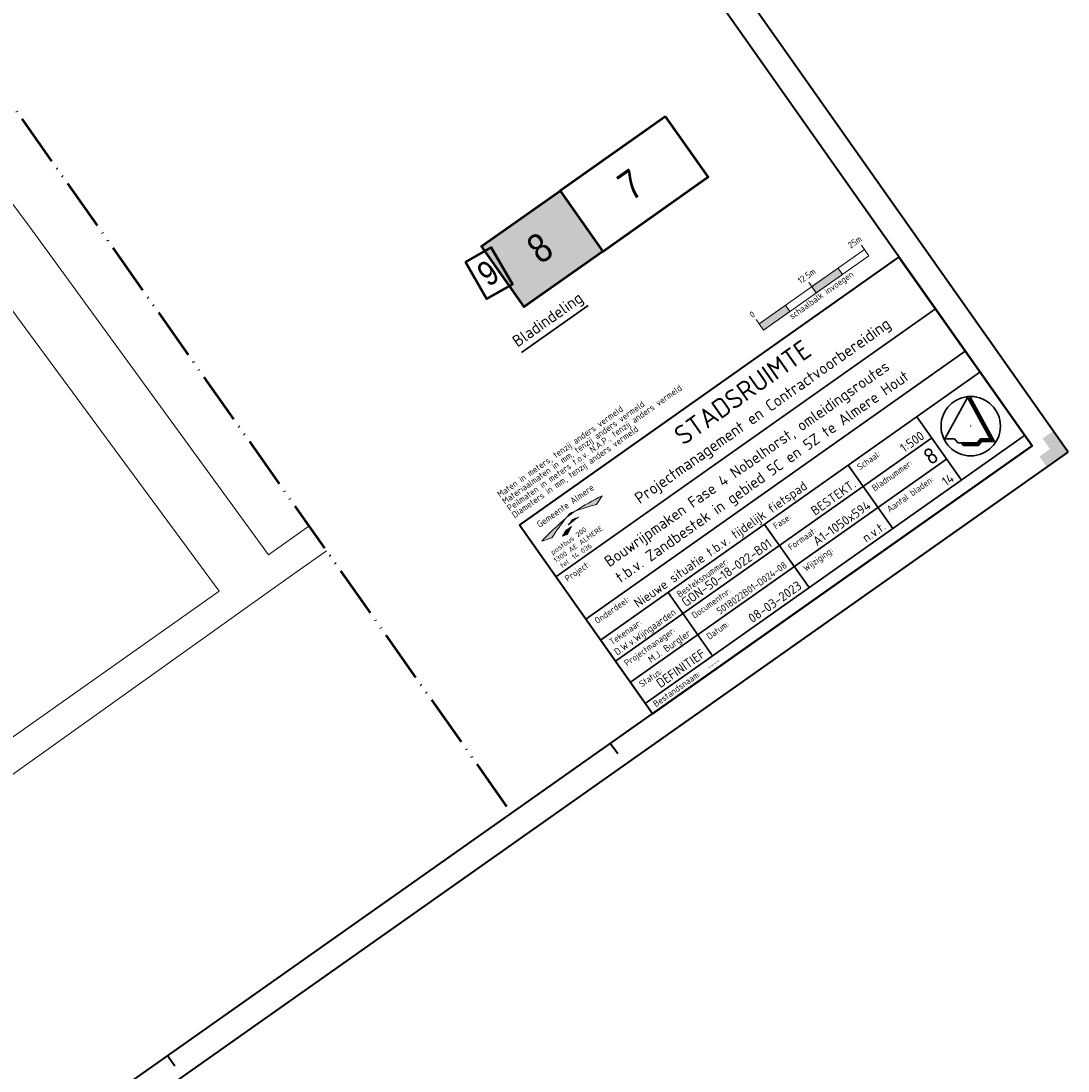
# Model space of a CAD drawing. Header units: metres. Extents: x 148786 to 149386, y 485542 to 486087.
# Tile 11 of 12: x 149183 to 149386, y 485725 to 485928. Entities that reach past the tile are written whole.
import ezdxf
from ezdxf.enums import TextEntityAlignment as Align

# ---------------------------------------------------------------- set-up
doc = ezdxf.new("R2010")
doc.units = ezdxf.units.M
doc.header["$MEASUREMENT"] = 0
doc.linetypes.add('bladgr', pattern=[6.12, 4, -0.66, 0.07, -0.66, 0.07, -0.66])
doc.linetypes.add('DGN Style 2', pattern=[1, 0.6, -0.4])
for name, color, linetype, lineweight in [('B-BH-VW-VERKEERSTEKEN_BORD_A-S', 20, 'Continuous', 13), ('TOP-L-topo objecten vlak', 7, 'Continuous', 0), ('WVB-alg-bladgrens', 2, 'bladgr', 53), ('WVB-alg-noordpijl', 7, 'Continuous', 30), ('WVB-alg-onderhoek', 7, 'Continuous', 30), ('WVB-pen-brm-dik 035', 6, 'Continuous', 40), ('WVB-pen-brm-dik 050', 6, 'Continuous', 53), ('WVB-raster-20%', 254, 'Continuous', 30), ('WVB-tekst-dik 018', 1, 'Continuous', 13), ('WVB-tekst-dik 025', 1, 'Continuous', 30), ('X-WE-AL-TEKENBLAD_TITELBLOK-S', 7, 'Continuous', 13)]:
    doc.layers.add(name, color=color, linetype=linetype, lineweight=lineweight)
doc.layers.add('BWR-alg-raster boundary', color=151, linetype='Continuous', lineweight=13, plot=False)
doc.styles.add('1 1000   0.35', font='WORKING.shx', dxfattribs={"height": 3.5})
doc.styles.add('NLCS-T18', font='txt', dxfattribs={"height": 0.0018})
doc.styles.add('NLCS-T25', font='txt', dxfattribs={"height": 0.0025})
doc.styles.add('Style-NLCS-ISO', font='txt')

# ---------------------------------------------------------------- blocks, each defined once
blk = doc.blocks.new('NPIJL')
at = {"layer": 'WVB-alg-noordpijl'}
for p, q in [((-0.001225, 0.011045), (-0.00998, -0.00495)), ((0.007525, -0.00495), (-0.001225, 0.011045)), ((-0.00009, 0.01105), (-0.00066, 0.01001)), ((-0.000635, 0.00996), (0.00051, 0.00996)), ((-0.00055, 0.01021), (0.000365, 0.01021)), ((-0.000495, 0.00971), (0.000645, 0.00971)), ((-0.00042, 0.010455), (0.00024, 0.010455)), ((-0.00036, 0.00946), (0.00078, 0.00946)), ((-0.000275, 0.01071), (0.000095, 0.01071)), ((-0.00022, 0.00921), (0.000915, 0.009205)), ((0.00921, -0.00595), (-0.00009, 0.01105)), ((-0.000085, 0.00896), (0.001055, 0.00896)), ((0.00005, 0.00871), (0.00119, 0.00871)), ((0.00019, 0.008465), (0.001325, 0.00846)), ((0.000325, 0.00821), (0.001465, 0.008215)), ((0.00046, 0.00796), (0.0016, 0.00796)), ((0.0006, 0.00771), (0.001735, 0.00771)), ((0.000735, 0.00746), (0.001875, 0.00746)), ((0.00087, 0.00721), (0.00201, 0.00721)), ((0.00101, 0.00696), (0.002145, 0.00696)), ((0.001145, 0.00671), (0.002285, 0.00671)), ((0.00128, 0.00646), (0.00242, 0.00646)), ((0.00142, 0.00621), (0.00256, 0.00621)), ((0.001555, 0.00596), (0.0027, 0.00596)), ((0.001695, 0.00571), (0.00283, 0.00571)), ((0.00183, 0.005455), (0.00297, 0.00546)), ((0.00197, 0.00521), (0.00311, 0.00521)), ((0.002105, 0.00496), (0.00324, 0.004965)), ((0.002245, 0.00471), (0.003385, 0.00471)), ((0.00238, 0.004455), (0.003515, 0.004465)), ((0.002515, 0.00421), (0.00365, 0.00421)), ((0.002655, 0.00396), (0.003795, 0.00396)), ((0.00279, 0.00371), (0.003925, 0.00371)), ((0.00293, 0.003465), (0.00406, 0.00346)), ((0.00306, 0.00321), (0.0042, 0.00321)), ((0.0032, 0.00296), (0.004335, 0.00296)), ((0.003335, 0.00271), (0.00447, 0.00271)), ((0.00347, 0.00246), (0.00461, 0.00246)), ((0.00361, 0.00221), (0.00475, 0.00221)), ((0.003745, 0.00196), (0.004885, 0.00196)), ((0.00388, 0.001705), (0.00502, 0.00171)), ((0.00402, 0.00146), (0.00516, 0.00146)), ((0.004155, 0.00121), (0.005295, 0.00121)), ((0.004295, 0.00096), (0.00543, 0.00096)), ((0.00443, 0.00071), (0.00557, 0.00071)), ((0.004565, 0.00046), (0.005705, 0.00046)), ((0.0047, 0.00021), (0.00584, 0.00021)), ((0.00484, -0.00004), (0.00598, -0.00004)), ((0.004975, -0.00029), (0.00612, -0.00029)), ((0.00511, -0.00054), (0.00625, -0.000535)), ((0.005255, -0.00079), (0.006385, -0.00079)), ((0.005385, -0.00104), (0.00653, -0.00104)), ((0.00553, -0.00129), (0.00666, -0.00129)), ((0.00566, -0.00154), (0.006795, -0.00154)), ((0.005795, -0.00179), (0.006935, -0.00179)), ((0.005935, -0.00204), (0.00707, -0.00204)), ((0.00607, -0.00229), (0.007205, -0.00229)), ((0.006205, -0.00254), (0.007345, -0.00254)), ((0.006345, -0.00279), (0.007475, -0.002785)), ((0.00648, -0.003035), (0.00762, -0.00304)), ((0.006615, -0.00329), (0.007755, -0.00329)), ((0.006755, -0.00354), (0.00789, -0.00354)), ((0.00689, -0.003785), (0.00803, -0.00379)), ((0.00703, -0.00404), (0.008165, -0.004035)), ((-0.00998, -0.00495), (-0.00623, -0.00495)), ((-0.00623, -0.00495), (-0.004975, -0.006455)), ((-0.004975, -0.006455), (0.002525, -0.006455)), ((-0.003675, -0.00645), (-0.002845, -0.00745)), ((-0.0036, -0.00654), (0.00375, -0.00654)), ((-0.00339, -0.00679), (0.00354, -0.00679)), ((-0.00318, -0.00704), (0.003325, -0.00704)), ((-0.002975, -0.00729), (0.00313, -0.00729)), ((-0.002845, -0.00745), (0.002985, -0.00745)), ((0.002525, -0.006455), (0.003775, -0.00495)), ((0.00266, -0.00629), (0.003955, -0.00629)), ((0.002865, -0.00604), (0.004165, -0.006035)), ((0.002985, -0.00745), (0.00424, -0.00595)), ((0.003075, -0.00579), (0.00912, -0.00579)), ((0.003285, -0.00554), (0.008985, -0.00554)), ((0.003485, -0.00529), (0.00885, -0.00529)), ((0.0037, -0.00504), (0.00871, -0.00504)), ((0.003775, -0.00495), (0.007525, -0.00495)), ((0.00424, -0.00595), (0.00921, -0.00595)), ((0.007165, -0.00429), (0.0083, -0.00429)), ((0.007295, -0.00454), (0.00844, -0.004535)), ((0.007435, -0.00479), (0.008575, -0.004785))]:
    blk.add_line(p, q, dxfattribs=at)
blk.add_circle((0, 0), 0.0115, dxfattribs=at)
blk = doc.blocks.new('*U16')
at = {"layer": 'WVB-tekst-dik 018', "lineweight": 0}
blk.add_hatch(color=256, dxfattribs=at).paths.add_polyline_path([(-0.42, 0.64, 0.028214), (-3.79, 0.14), (-2.77, -0.17, -0.022049)])
at = {"layer": 'WVB-tekst-dik 018', "lineweight": 0, "extrusion": (0, 0, -1)}
for points in [[(0.65, -0.07, 0.038766), (-0.64, -0.02, -0.013367), (-0.01, 0.14)], [(0.42, 0.64, 0.02506), (-0.72, 0.67, -0.008039), (-0.2, 0.8)], [(-0.72, 0.67, 0.022195), (-2.85, -0.02), (-3.79, 0.37, -0.031561)], [(1.79, -0.65, 0.015018), (1.27, -0.8), (0.5, -0.38), (1.17, -0.38)]]:
    blk.add_hatch(color=256, dxfattribs=at).paths.add_polyline_path(points)
at = {"layer": 'WVB-tekst-dik 018', "lineweight": 0, "flags": 128}
for points in [[(-0.42, 0.64, 0.028214), (-3.79, 0.14), (-2.77, -0.17, -0.022049)], [(-0.65, -0.07, -0.038766), (0.64, -0.02, 0.013367), (0.01, 0.14)], [(-0.42, 0.64, -0.02506), (0.72, 0.67, 0.008039), (0.2, 0.8)], [(0.72, 0.67, -0.022195), (2.85, -0.02), (3.79, 0.37, 0.031561)], [(-1.79, -0.65, -0.015018), (-1.27, -0.8), (-0.5, -0.38), (-1.17, -0.38)]]:
    blk.add_lwpolyline(points, format="xyb", close=True, dxfattribs=at)
at = {"layer": 'WVB-tekst-dik 018', "lineweight": 0, "extrusion": (0, 0, -1)}
blk.add_arc((-2.99, -10.66), 11.21, 71.0275, 74.56, dxfattribs=at)
at = {"layer": 'WVB-tekst-dik 018', "lineweight": 0}
blk.add_arc((3.6, -13.99), 15.17, 102.9565, 105.3929, dxfattribs=at)
blk = doc.blocks.new('ONDERHOEK PMCV')
at = {"layer": 'BWR-alg-raster boundary', "linetype": 'DGN Style 2'}
for p, q in [((-0.04412, 0.11167), (-0.04412, 0.10667)), ((-0.01912, 0.10967), (-0.06912, 0.10967))]:
    blk.add_line(p, q, dxfattribs=at)
at = {"layer": 'BWR-alg-raster boundary', "linetype": 'DGN Style 2', "flags": 128}
blk.add_lwpolyline([(-0.06912, 0.11167), (-0.06912, 0.10667), (-0.01912, 0.10667), (-0.01912, 0.11167)], dxfattribs=at)
for points in [[(-0.05662, 0.10667), (-0.06912, 0.10667), (-0.06912, 0.10967), (-0.05662, 0.10967)], [(-0.04412, 0.10967), (-0.03162, 0.10967), (-0.03162, 0.10667), (-0.04412, 0.10667)]]:
    blk.add_lwpolyline(points, close=True, dxfattribs=at)
at = {"layer": 'BWR-alg-raster boundary'}
blk.add_point((-0.025, 0.02999), dxfattribs=at)
at = {"layer": 'BWR-alg-raster boundary', "linetype": 'DGN Style 2'}
for points in [[(-0.05662, 0.10667), (-0.06912, 0.10667), (-0.05662, 0.10967), (-0.06912, 0.10967)], [(-0.04412, 0.10967), (-0.03162, 0.10967), (-0.04412, 0.10667), (-0.03162, 0.10667)]]:
    blk.add_solid(points, dxfattribs=at)
at = {"layer": 'WVB-alg-onderhoek', "lineweight": 30}
for p, q in [((-0.19, 0.07498), (-0.01, 0.07498)), ((-0.19, 0.05498), (-0.01, 0.05498)), ((-0.19, 0.04499), (-0.01, 0.04499)), ((-0.15801, 0.04499), (-0.15801, 0.015)), ((-0.11226, 0.04499), (-0.11226, 0.015)), ((-0.0725, 0.015), (-0.0725, 0.04499)), ((-0.04, 0.015), (-0.04, 0.04499)), ((-0.19, 0.03499), (-0.04006, 0.03499)), ((-0.19, 0.02499), (-0.04006, 0.02499)), ((-0.19, 0.015), (-0.01, 0.015))]:
    blk.add_line(p, q, dxfattribs=at)
at = {"layer": 'WVB-alg-onderhoek', "lineweight": 40, "flags": 128}
blk.add_lwpolyline([(-0.19, 0.09957), (-0.01, 0.09957), (-0.01, 0.01), (-0.19, 0.01)], close=True, dxfattribs=at)
at = {"layer": 'WVB-tekst-dik 018', "lineweight": 0, "xscale": 0.003859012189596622, "yscale": 0.003859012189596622, "zscale": 0.003859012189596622}
blk.add_blockref('*U16', (-0.17194, 0.0889), dxfattribs=at)
at = {"layer": 'BWR-alg-raster boundary', "linetype": 'DGN Style 2', "style": 'Style-NLCS-ISO'}
blk.add_text('schaalbalk invoegen', height=0.0025, dxfattribs=at).set_placement((-0.04298, 0.10364), align=Align.CENTER)
at = {"layer": 'WVB-tekst-dik 018', "lineweight": 40, "style": 'Style-NLCS-ISO'}
blk.add_text('STADSRUIMTE', height=0.0075, dxfattribs=at).set_placement((-0.08969, 0.09167), align=Align.MIDDLE_CENTER)
at = {"layer": 'WVB-tekst-dik 018', "style": 'Style-NLCS-ISO'}
for s, p in [('postbus 200', (-0.17796, 0.08359)), ('1300 AE ALMERE', (-0.17566, 0.08034)), ('tel. 14 036', (-0.17888, 0.0773))]:
    blk.add_text(s, height=0.0019681, rotation=360, dxfattribs=at).set_placement(p, align=Align.MIDDLE_CENTER)
at = {"layer": 'WVB-tekst-dik 018', "lineweight": 30, "style": 'Style-NLCS-ISO'}
blk.add_text('Projectmanagement en Contractvoorbereiding', height=0.0044985, dxfattribs=at).set_placement((-0.08747, 0.0814), align=Align.MIDDLE_CENTER)
at = {"layer": 'WVB-tekst-dik 018', "style": 'NLCS-T25'}
for s, height, p in [('Project:', 0.002499, (-0.1875, 0.07073)), ('Onderdeel:', 0.002499, (-0.1875, 0.05074)), ('Tekenaar:', 0.002499, (-0.1875, 0.04073)), ('Besteksnummer:', 0.0024991, (-0.1555, 0.04074)), ('Fase:', 0.002499, (-0.10976, 0.04074)), ('Schaal:', 0.002499, (-0.07, 0.04074)), ('Projectmanager:', 0.0024991, (-0.1875, 0.03073)), ('Documentnr:', 0.0024991, (-0.1555, 0.03074)), ('Formaat:', 0.002499, (-0.10976, 0.03074)), ('Bladnummer:', 0.0024991, (-0.07, 0.03074)), ('Status:', 0.002499, (-0.1875, 0.02074)), ('Datum:', 0.002499, (-0.1555, 0.02074)), ('Wijziging:', 0.002499, (-0.10976, 0.02074)), ('Aantal bladen:', 0.0024991, (-0.07, 0.02074)), ('Bestandsnaam: ', 0.0024991, (-0.1875, 0.01133))]:
    blk.add_text(s, height=height, dxfattribs=at).set_placement(p)
at = {"layer": 'WVB-tekst-dik 018', "attachment_point": 7}
for s, insert, char_height, line_spacing_factor, style in [('Maten in meters, tenzij anders vermeld \\PMateriaalmaten in mm, tenzij anders vermeld ^JPeilmaten in meters t.o.v. N.A.P., tenzij anders vermeld \\PDiameters in mm, tenzij anders vermeld ^J', (-0.19, 0.10199), 0.0025, 0.779777, 'Style-NLCS-ISO'), ('----', (-0.16227, 0.01133), 0.001799, 1.8, 'NLCS-T18')]:
    blk.add_mtext(s, dxfattribs=dict(at, insert=insert, char_height=char_height, line_spacing_factor=line_spacing_factor, style=style))
at = {"layer": 'WVB-tekst-dik 025', "style": 'Style-NLCS-ISO', "flags": 2}
blk.add_attdef('NL_META_EIGENAAR', text='', height=0.00253, dxfattribs=at).set_placement((-0.17116, 0.0954), align=Align.MIDDLE_CENTER)
at = {"layer": 'WVB-tekst-dik 025', "style": 'Style-NLCS-ISO', "flags": 12}
for tag, height, p in [('NL_META_OPSTELLER', 0.0027, (-0.16003, 0.03635)), ('NL_META_BEHOORT_BIJ', 0.0036, (-0.11433, 0.03636)), ('NL_META_PROJECTFASE', 0.0036, (-0.07452, 0.03636)), ('NL_META_SCHAAL', 0.0036, (-0.04202, 0.03636)), ('NL_META_BLADNUMMER', 0.0063, (-0.04202, 0.02636)), ('NL_META_AUTORISATOR', 0.0027, (-0.16003, 0.02636)), ('NL_META_ID_NUMMER', 0.0027, (-0.11433, 0.02636)), ('NL_META_DOCUMENTSTATUS', 0.0036, (-0.16003, 0.01636)), ('NL_META_REVISIE', 0.0036, (-0.07452, 0.01637)), ('NL_META_AANTAL_BLADEN', 0.0036, (-0.04202, 0.01637))]:
    blk.add_attdef(tag, text='', height=height, dxfattribs=at).set_placement(p, align=Align.RIGHT)
at = {"layer": 'WVB-tekst-dik 025', "style": 'Style-NLCS-ISO'}
for tag, p in [('NL_META_TEKENBLADFORMAAT', (-0.07452, 0.02636)), ('NL_META_UITGAVE', (-0.11433, 0.01637))]:
    blk.add_attdef(tag, text='', height=0.0036, dxfattribs=at).set_placement(p, align=Align.RIGHT)
at = {"layer": 'WVB-tekst-dik 025', "style": 'Style-NLCS-ISO', "flags": 12}
for tag, height in [('NL_META_TEKENINGOMSCHRIJVING_1', 0.00432), ('NL_META_PROJECTOMSCHRIJVING', 0.0036)]:
    blk.add_attdef(tag, (0, 0), '', height=height, dxfattribs=at)
at = {"layer": 'WVB-tekst-dik 025', "style": 'Style-NLCS-ISO'}
blk.add_attdef('NL_META_TEKENINGOMSCHRIJVING', (0, 0), '', height=0.00432, dxfattribs=at)
at = {"layer": 'X-WE-AL-TEKENBLAD_TITELBLOK-S', "ltscale": 500, "style": 'Style-NLCS-ISO', "flags": 12}
blk.add_attdef('NL_META_PROJECTOMSCHRIJVING', (0, 0), '', height=0.000025, dxfattribs=at)
blk = doc.blocks.new('schaal 1-500')
at = {"layer": 'B-BH-VW-VERKEERSTEKEN_BORD_A-S', "color": 7, "lineweight": 13, "ltscale": 500}
for p, q in [((0, 0), (0, 0.005)), ((0.025, 0), (0.025, 0.005)), ((0.05, 0), (0.05, 0.005)), ((0, 0.003), (0.05, 0.003)), ((0, 0), (0.05, 0)), ((0.0125, 0), (0.0125, 0.003)), ((0.0375, 0), (0.0375, 0.003))]:
    blk.add_line(p, q, dxfattribs=at)
for points in [[(0, 0.003), (0.0125, 0.003), (0, 0), (0.0125, 0)], [(0.025, 0.003), (0.0375, 0.003), (0.025, 0), (0.0375, 0)]]:
    blk.add_solid(points, dxfattribs=at)
at = {"layer": 'B-BH-VW-VERKEERSTEKEN_BORD_A-S', "color": 7, "lineweight": 13, "ltscale": 500, "style": 'Style-NLCS-ISO'}
for s, p in [('0', (-0.00007, 0.00629)), ('12.5m', (0.02576, 0.00629)), ('25m ', (0.04935, 0.00629))]:
    blk.add_text(s, height=0.0025, dxfattribs=at).set_placement(p, align=Align.CENTER)

msp = doc.modelspace()

# ---------------------------------------------------------------- hatches: boundary and pattern name
at = {"layer": 'WVB-alg-onderhoek', "lineweight": 40}
msp.add_hatch(color=256, dxfattribs=at).paths.add_polyline_path([(149381.874, 485841.551), (149380.434, 485843.594), (149382.477, 485845.035), (149381.036, 485847.078), (149383.079, 485848.519), (149385.961, 485844.433)])

# ---------------------------------------------------------------- linework, layer by layer
at = {"layer": 'TOP-L-topo objecten vlak', "color": 7, "linetype": 'Continuous', "lineweight": 0}
msp.add_line((149238.868, 485830.108), (149231.01, 485824.56), dxfattribs=at)
at = {"layer": 'TOP-L-topo objecten vlak', "color": 7, "linetype": 'Continuous', "lineweight": 0, "flags": 128}
for points in [[(149231.01, 485824.56), (149184.86, 485887.98), (149162.75, 485917.52), (149172.418, 485924.341)], [(149071.882, 485756.857), (149025.01, 485821.01), (149152.79, 485910.59), (149221.47, 485817.51), (149100.501, 485732.049)], [(149242.24, 485825.327), (149234.383, 485819.78), (149178.629, 485780.082), (149103.873, 485727.268)]]:
    msp.add_lwpolyline(points, dxfattribs=at)
at = {"layer": 'WVB-alg-bladgrens', "linetype": 'bladgr', "ltscale": 2.5}
msp.add_line((149112.696, 486009.034), (149278.092, 485774.485), dxfattribs=at)
at = {"layer": 'WVB-alg-onderhoek', "lineweight": 40}
for p, q in [((149385.961, 485844.433), (149214.801, 486087.154)), ((148956.908, 485541.878), (149385.961, 485844.433)), ((149298.709, 485785.965), (149297.269, 485788.008)), ((149212.899, 485725.454), (149211.458, 485727.497))]:
    msp.add_line(p, q, dxfattribs=at)
at = {"layer": 'WVB-alg-onderhoek', "lineweight": 40, "flags": 128}
msp.add_lwpolyline([(148962.199, 485551.727), (149378.993, 485845.637), (149213.597, 486080.186), (148796.803, 485786.276)], close=True, dxfattribs=at)
at = {"layer": 'WVB-pen-brm-dik 050', "flags": 128}
for points in [[(149307.959, 485909.475), (149287.517, 485895.06), (149295.786, 485883.333), (149316.228, 485897.748)], [(149295.786, 485883.333), (149280.593, 485872.619), (149272.324, 485884.347), (149287.517, 485895.06)], [(149269.218, 485881.239), (149274.195, 485884.098), (149278.28, 485876.988), (149273.303, 485874.128)]]:
    msp.add_lwpolyline(points, close=True, dxfattribs=at)
at = {"layer": 'WVB-raster-20%', "linetype": 'Continuous', "lineweight": 0, "flags": 128}
msp.add_lwpolyline([(149287.517, 485895.06), (149272.324, 485884.347), (149280.593, 485872.619), (149295.786, 485883.333)], close=True, dxfattribs=at)
at = {"layer": 'WVB-raster-20%', "linetype": 'Continuous', "lineweight": 0}
msp.add_solid([(149287.517, 485895.06), (149272.324, 485884.347), (149295.786, 485883.333), (149280.593, 485872.619)], dxfattribs=at)
at = {"layer": 'WVB-tekst-dik 018', "lineweight": 30}
msp.add_line((149292.958, 485872.867), (149280.066, 485863.776), dxfattribs=at)

# ---------------------------------------------------------------- block references
at = {"layer": 'B-BH-VW-VERKEERSTEKEN_BORD_A-S', "color": 7, "lineweight": 13, "ltscale": 500, "xscale": 500, "yscale": 500, "zscale": 500, "rotation": 35.22220559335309}
msp.add_blockref('schaal 1-500', (149326.964, 485868.071), dxfattribs=at)
at = {"layer": 'WVB-alg-noordpijl', "xscale": 500, "yscale": 500, "zscale": 500}
msp.add_blockref('NPIJL', (149367.101, 485849.475), dxfattribs=at)
at = {"layer": 'WVB-tekst-dik 018'}
ref = msp.add_blockref('ONDERHOEK PMCV', (149385.961, 485844.433), dxfattribs=dict(at, xscale=500, yscale=500, zscale=500, rotation=35.22220559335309))
ref.add_attrib('NL_META_EIGENAAR', 'Gemeente Almere', dxfattribs={"layer": 'WVB-tekst-dik 025', "height": 1.26519, "rotation": 35.22221, "style": 'Style-NLCS-ISO'}).set_placement((149288.538, 485834.039), align=Align.MIDDLE_CENTER)
ref.add_attrib('NL_META_PROJECTOMSCHRIJVING', 'Nieuwe situatie t.b.v. tijdelijk fietspad', (149302.629, 485814.208), dxfattribs={"layer": 'WVB-tekst-dik 025', "height": 1.79938, "rotation": 35.22221, "style": 'Style-NLCS-ISO'})
ref.add_attrib('NL_META_TEKENINGOMSCHRIJVING_1', 't.b.v. Zandbestek in gebied 5C en 5Z te Almere Hout', (149299.235, 485819.015), dxfattribs={"layer": 'WVB-tekst-dik 025', "height": 2.15926, "rotation": 35.22221, "style": 'Style-NLCS-ISO'})
ref.add_attrib('NL_META_PROJECTFASE', 'BESTEKT.', dxfattribs={"layer": 'WVB-tekst-dik 025', "height": 1.7994, "rotation": 35.22221, "style": 'Style-NLCS-ISO'}).set_placement((149345.04, 485837.794), align=Align.RIGHT)
ref.add_attrib('NL_META_SCHAAL', '1:500', dxfattribs={"layer": 'WVB-tekst-dik 025', "height": 1.7994, "rotation": 35.22221, "style": 'Style-NLCS-ISO'}).set_placement((149358.315, 485847.166), align=Align.RIGHT)
ref.add_attrib('NL_META_BEHOORT_BIJ', 'GON-50-18-022-B01', dxfattribs={"layer": 'WVB-tekst-dik 025', "height": 1.79938, "rotation": 35.22221, "style": 'Style-NLCS-ISO'}).set_placement((149328.777, 485826.312), align=Align.RIGHT)
ref.add_attrib('NL_META_DOCUMENTSTATUS', 'DEFINITIEF', dxfattribs={"layer": 'WVB-tekst-dik 025', "height": 1.7994, "rotation": 35.22221, "style": 'Style-NLCS-ISO'}).set_placement((149315.878, 485804.964), align=Align.RIGHT)
ref.add_attrib('NL_META_OPSTELLER', 'D.W.v.Wijngaarden', dxfattribs={"layer": 'WVB-tekst-dik 025', "height": 1.34954, "rotation": 35.22221, "style": 'Style-NLCS-ISO'}).set_placement((149310.113, 485813.129), align=Align.RIGHT)
ref.add_attrib('NL_META_AUTORISATOR', 'M.J. Burgler', dxfattribs={"layer": 'WVB-tekst-dik 025', "height": 1.34954, "rotation": 35.22221, "style": 'Style-NLCS-ISO'}).set_placement((149312.994, 485809.049), align=Align.RIGHT)
ref.add_attrib('NL_META_BLADNUMMER', '8', dxfattribs={"layer": 'WVB-tekst-dik 025', "height": 3.149, "rotation": 35.22221, "style": 'Style-NLCS-ISO'}).set_placement((149361.198, 485843.082), align=Align.RIGHT)
ref.add_attrib('NL_META_AANTAL_BLADEN', '14', dxfattribs={"layer": 'WVB-tekst-dik 025', "height": 1.7994, "rotation": 35.22221, "style": 'Style-NLCS-ISO'}).set_placement((149364.079, 485839.001), align=Align.RIGHT)
ref.add_attrib('NL_META_REVISIE', 'n.v.t.', dxfattribs={"layer": 'WVB-tekst-dik 025', "height": 1.7994, "rotation": 35.22221, "style": 'Style-NLCS-ISO'}).set_placement((149350.804, 485829.629), align=Align.RIGHT)
ref.add_attrib('NL_META_ID_NUMMER', '5018022B01-D024-08', dxfattribs={"layer": 'WVB-tekst-dik 025', "height": 1.34954, "rotation": 35.22221, "style": 'Style-NLCS-ISO'}).set_placement((149331.661, 485822.228), align=Align.RIGHT)
ref.add_attrib('NL_META_TEKENINGOMSCHRIJVING', 'Bouwrijpmaken Fase 4 Nobelhorst, omleidingsroutes', (149297.072, 485822.079), dxfattribs={"layer": 'WVB-tekst-dik 025', "height": 2.15926, "rotation": 35.22221, "style": 'Style-NLCS-ISO'})
ref.add_attrib('NL_META_TEKENBLADFORMAAT', 'A1-1050x594', dxfattribs={"layer": 'WVB-tekst-dik 025', "height": 1.79938, "rotation": 35.22221, "style": 'Style-NLCS-ISO'}).set_placement((149347.923, 485833.709), align=Align.RIGHT)
ref.add_attrib('NL_META_UITGAVE', '08-03-2023', dxfattribs={"layer": 'WVB-tekst-dik 025', "height": 1.7994, "rotation": 35.22221, "style": 'Style-NLCS-ISO'}).set_placement((149334.541, 485818.147), align=Align.RIGHT)

# ---------------------------------------------------------------- texts
at = {"layer": 'WVB-pen-brm-dik 035', "linetype": 'Continuous', "style": '1 1000   0.35', "width": 0.874486}
for s, height, p in [('7', 5.582, (149301.326, 485892.962)), ('8', 5.582, (149283.704, 485880.701)), ('9', 4.745, (149273.669, 485876.313))]:
    msp.add_text(s, height=height, rotation=35.19029, dxfattribs=at).set_placement(p)
at = {"layer": 'WVB-tekst-dik 018', "linetype": 'Continuous', "lineweight": 30, "style": 'Style-NLCS-ISO'}
msp.add_text('Bladindeling', height=2.24923, rotation=35.19029, dxfattribs=at).set_placement((149285.102, 485870.167), align=Align.MIDDLE_CENTER)

doc.saveas('drawing.dxf')
